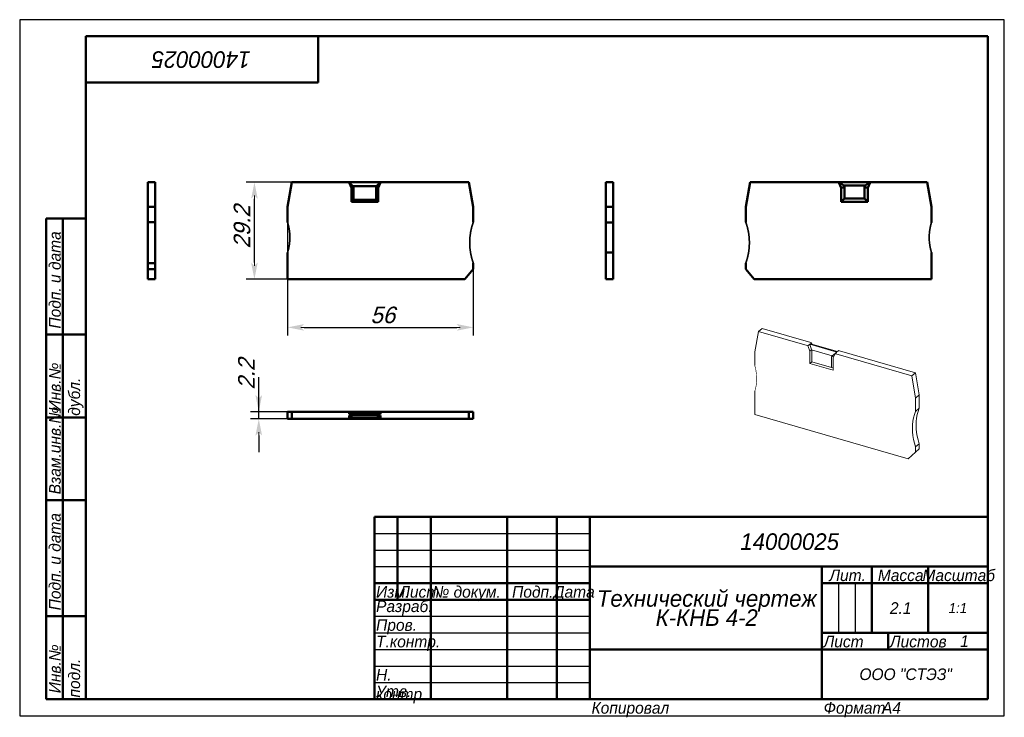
# Model space of a CAD drawing. Header units: millimetres. Extents: x 0 to 297, y 0 to 210.
import ezdxf

# ---------------------------------------------------------------- set-up
doc = ezdxf.new("R2010")
doc.units = ezdxf.units.MM
doc.styles.add('TextStyle_1', font='T-FLEX Type A.TTF', dxfattribs={"oblique": 15, "height": 5})
doc.dimstyles.new('DIM_ST_1', dxfattribs={"dimtxt": 5, "dimasz": 5, "dimexe": 2.5, "dimexo": 0, "dimtad": 1, "dimrnd": 0.01, "dimdsep": 46, "dimtxsty": 'TextStyle_1', "dimblk": 'Arrow_3_C7_Status', "dimcen": 0.09, "dimclrd": 7, "dimclre": 7, "dimclrt": 7, "dimazin": 0, "dimtfac": 1, "dimtdec": 0, "dimtmove": 0, "dimatfit": 0, "dimldrblk": 'NONE', "dimfxl": 1, "dimtvp": 1, "dimtolj": 1, "dimarcsym": 0})
doc.dimstyles.new('DIM_ST_2', dxfattribs={"dimtxt": 5, "dimasz": 5, "dimexe": 2.5, "dimexo": 0, "dimtad": 1, "dimrnd": 0.01, "dimdsep": 46, "dimtxsty": 'TextStyle_1', "dimblk": 'Arrow_3_C7_Status', "dimcen": 0.09, "dimclrd": 7, "dimclre": 7, "dimclrt": 7, "dimazin": 0, "dimtfac": 1, "dimtdec": 0, "dimtmove": 0, "dimatfit": 0, "dimldrblk": 'NONE', "dimfxl": 1, "dimtvp": 1, "dimtolj": 1, "dimarcsym": 0})

# ---------------------------------------------------------------- blocks, each defined once
blk = doc.blocks.new('Arrow_3_C7_Status')
at = {"color": 7, "lineweight": 0, "flags": 128}
blk.add_lwpolyline([(-1, 0), (-0.8, 0)], dxfattribs=at)
at = {"color": 7}
blk.add_solid([(-1, -0.2), (0, 0), (-0.8, 0), (-1, 0.2)], dxfattribs=at)
blk = doc.blocks.new('*D5')
at = {"color": 7, "lineweight": -2}
for p, q in [((80.82, 148.83), (80.82, 114.68)), ((136.82, 136.56), (136.82, 114.68)), ((85.82, 117.18), (131.82, 117.18))]:
    blk.add_line(p, q, dxfattribs=at)
at = {"layer": 'Defpoints', "color": 0}
for p in [(80.82, 148.83), (136.82, 136.56), (136.82, 117.18)]:
    blk.add_point(p, dxfattribs=at)
at = {"color": 7, "lineweight": -2, "xscale": 5, "yscale": 5, "zscale": 5}
for p, rotation in [((80.82, 117.18), 180), ((136.82, 117.18), 360)]:
    blk.add_blockref('Arrow_3_C7_Status', p, dxfattribs=dict(at, rotation=rotation))
blk = doc.blocks.new('_None')
blk = doc.blocks.new('*D6')
at = {"color": 7, "lineweight": -2}
for p, q in [((82.12, 160.94), (68.3, 160.94)), ((70.8, 136.74), (70.8, 155.94)), ((80.82, 131.74), (68.3, 131.74))]:
    blk.add_line(p, q, dxfattribs=at)
at = {"layer": 'Defpoints', "color": 0}
for p in [(70.8, 160.94), (82.12, 160.94), (80.82, 131.74)]:
    blk.add_point(p, dxfattribs=at)
at = {"color": 7, "lineweight": -2, "xscale": 5, "yscale": 5, "zscale": 5}
for p, rotation in [((70.8, 160.94), 90), ((70.8, 131.74), 270)]:
    blk.add_blockref('Arrow_3_C7_Status', p, dxfattribs=dict(at, rotation=rotation))
blk = doc.blocks.new('*D7')
at = {"color": 7, "lineweight": -2}
for p, q in [((72.12, 91.74), (72.12, 102.16)), ((72.12, 96.74), (72.12, 101.74)), ((82.12, 91.74), (69.62, 91.74)), ((82.12, 89.54), (69.62, 89.54)), ((72.12, 89.54), (72.12, 91.74)), ((72.12, 84.54), (72.12, 79.54))]:
    blk.add_line(p, q, dxfattribs=at)
at = {"layer": 'Defpoints', "color": 0}
for p in [(72.12, 91.74), (82.12, 91.74), (82.12, 89.54)]:
    blk.add_point(p, dxfattribs=at)
at = {"color": 7, "lineweight": -2, "xscale": 5, "yscale": 5, "zscale": 5}
for p, rotation in [((72.12, 91.74), 270), ((72.12, 89.54), 90)]:
    blk.add_blockref('Arrow_3_C7_Status', p, dxfattribs=dict(at, rotation=rotation))
blk = doc.blocks.new('_FR1Страница_1')
at = {"color": 7, "lineweight": 25, "flags": 128}
for points in [[(0, 210), (0, 0)], [(297, 210), (0, 210)], [(297, 0), (297, 210)], [(107, 55), (172, 55)], [(107, 50), (172, 50)], [(107, 45), (172, 45)], [(247, 40), (247, 25)], [(252, 40), (252, 25)], [(107, 30), (172, 30)], [(107, 25), (172, 25)], [(107, 20), (172, 20)], [(242, 20), (292, 20)], [(107, 15), (172, 15)], [(107, 10), (172, 10)], [(0, 0), (297, 0)]]:
    blk.add_lwpolyline(points, dxfattribs=at)
at = {"color": 7, "lineweight": 50, "flags": 128}
for points in [[(20, 5), (20, 205)], [(20, 205), (292, 205)], [(90, 191), (90, 205)], [(292, 205), (292, 5)], [(20, 191), (90, 191)], [(8, 5), (8, 150)], [(8, 150), (20, 150)], [(13, 150), (13, 5)], [(8, 115), (20, 115)], [(8, 90), (20, 90)], [(20, 65), (8, 65)], [(107, 5), (107, 60)], [(107, 60), (292, 60)], [(114, 60), (114, 35)], [(124, 60), (124, 5)], [(147, 60), (147, 5)], [(162, 60), (162, 5)], [(172, 60), (172, 5)], [(172, 45), (292, 45)], [(242, 45), (242, 5)], [(257, 45), (257, 25)], [(274, 45), (274, 25)], [(107, 40), (172, 40)], [(242, 40), (292, 40)], [(107, 35), (172, 35)], [(8, 30), (20, 30)], [(242, 25), (292, 25)], [(262, 25), (262, 20)], [(172, 20), (292, 20)], [(20, 5), (8, 5)], [(292, 5), (20, 5)]]:
    blk.add_lwpolyline(points, dxfattribs=at)
at = {"color": 7}
for s, insert, char_height, width, attachment_point, rotation in [('\\pl0.5;{\\fT-FLEX Type A|b0|i1;\\l14000025 \\P}', (55, 198), 5, 72.5, 5, 180), ('\\pl0.5;{\\fT-FLEX Type A|b0|i1;\\l Подп. и дата\\P}', (8.875, 115), 3.5, 36.75, 1, 90), ('\\pl0.5;{\\fT-FLEX Type A|b0|i1;\\l\\P}', (16.5, 132.5), 3.5, 36.75, 5, 90), ('\\pl0.5;{\\fT-FLEX Type A|b0|i1;\\l Инв.№ дубл.\\P}', (8.875, 90), 3.5, 26.75, 1, 90), ('\\pl0.5;{\\fT-FLEX Type A|b0|i1;\\l\\P}', (16.5, 102.5), 3.5, 26.75, 5, 90), ('\\pl0.5;{\\fT-FLEX Type A|b0|i1;\\l Взам.инв.№\\P}', (8.875, 65), 3.5, 26.75, 1, 90), ('\\pl0.5;{\\fT-FLEX Type A|b0|i1;\\l\\P}', (16.5, 77.5), 3.5, 26.75, 5, 90), ('\\pl0.5;{\\fT-FLEX Type A|b0|i1;\\l Подп. и дата\\P}', (8.875, 30), 3.5, 36.75, 1, 90), ('\\pl0.5;{\\fT-FLEX Type A|b0|i1;\\l\\P}', (16.5, 47.5), 3.5, 36.75, 5, 90), ('\\pl0.5;{\\fT-FLEX Type A|b0|i1;\\l Инв.№ подл.\\P}', (8.875, 5), 3.5, 26.75, 1, 90), ('\\pl0.5;{\\fT-FLEX Type A|b0|i1;\\l\\H0.857143x;\\P}', (16.5, 17.5), 3.5, 26.75, 5, 90)]:
    blk.add_mtext(s, dxfattribs=dict(at, insert=insert, char_height=char_height, width=width, attachment_point=attachment_point, rotation=rotation))
for s, insert, char_height, width, attachment_point in [('{\\fT-FLEX Type A|b0|i1;\\l\\P}', (110.5, 59.125), 3.5, 8.75, 2), ('{\\fT-FLEX Type A|b0|i1;\\l\\P}', (114, 59.125), 3.5, 11.75, 1), ('{\\fT-FLEX Type A|b0|i1;\\l \\P}', (124, 59.125), 3.5, 24.75, 1), ('{\\fT-FLEX Type A|b0|i1;\\l\\P}', (162, 59.125), 3.5, 11.75, 1), ('{\\fT-FLEX Type A|b0|i1;\\l\\fT-FLEX Type A|b0|i0;\\P}', (110.5, 54.125), 3.5, 8.75, 2), ('{\\fT-FLEX Type A|b0|i1;\\l\\P}', (114, 54.125), 3.5, 11.75, 1), ('{\\fT-FLEX Type A|b0|i1;\\l \\P}', (124, 54.125), 3.5, 24.75, 1), ('{\\fT-FLEX Type A|b0|i1;\\l\\P}', (162, 54.125), 3.5, 11.75, 1), ('\\pl0.5;{\\fT-FLEX Type A|b0|i1;\\l14000025 \\P}', (232, 52.5), 5, 122.5, 5), ('{\\fT-FLEX Type A|b0|i1;\\l\\P}', (110.5, 49.125), 3.5, 8.75, 2), ('{\\fT-FLEX Type A|b0|i1;\\l\\P}', (114, 49.125), 3.5, 11.75, 1), ('{\\fT-FLEX Type A|b0|i1;\\l \\P}', (124, 49.125), 3.5, 24.75, 1), ('{\\fT-FLEX Type A|b0|i1;\\l\\P}', (162, 49.125), 3.5, 11.75, 1), ('{\\fT-FLEX Type A|b0|i1;\\l \\P}', (110.5, 44.125), 3.5, 8.75, 2), ('{\\fT-FLEX Type A|b0|i1;\\l\\P}', (114, 44.125), 3.5, 11.75, 1), ('{\\fT-FLEX Type A|b0|i1;\\l \\P}', (124, 44.125), 3.5, 24.75, 1), ('{\\fT-FLEX Type A|b0|i1;\\l\\P}', (162, 44.125), 3.5, 11.75, 1), ('\\pl0.5;{\\fT-FLEX Type A|b0|i1;\\lЛит.\\P}', (249.5, 44.125), 3.5, 16.75, 2), ('\\pl0.5;{\\fT-FLEX Type A|b0|i1;\\lМасса\\P}', (265.5, 44.125), 3.5, 18.75, 2), ('\\pl0.5;{\\fT-FLEX Type A|b0|i1;\\lМасштаб\\P}', (283, 44.125), 3.5, 19.75, 2), ('\\pl0.5;{\\fT-FLEX Type A|b0|i1;\\lИзм.\\H0.857143x;\\P}', (107, 39.125), 3.5, 8.75, 1), ('\\pl0.5;{\\fT-FLEX Type A|b0|i1;\\lЛист\\fT-FLEX Type A|b0|i0;\\H0.857143x;\\P}', (114, 39.125), 3.5, 11.75, 1), ('\\pl0.5;{\\fT-FLEX Type A|b0|i1;\\l№ докум.\\P}', (124, 39.125), 3.5, 24.75, 1), ('\\pl0.5;{\\fT-FLEX Type A|b0|i1;\\lПодп.\\P}', (154.5, 39.125), 3.5, 16.75, 2), ('\\pl0.5;{\\fT-FLEX Type A|b0|i1;\\lДата\\fT-FLEX Type A|b0|i0;\\H0.857143x;\\P}', (167, 39.125), 3.5, 11.75, 2), ('\\pl0.5;{\\fT-FLEX Type A|b0|i1;\\lРазраб.\\P}', (107, 32.5), 3.5, 18.75, 4), ('\\pl0.5;{\\fT-FLEX Type A|b0|i1;\\l\\P}', (124, 34.125), 3.5, 24.75, 1), ('\\pl0.5;{\\fT-FLEX Type A|b0|i1;\\l\\H0.857143x;\\P}', (162, 34.125), 3.5, 11.75, 1), ('\\pl0.5;{\\fT-FLEX Type A|b0|i1;\\l2.1\\P}', (265.5, 32.5), 3.5, 18.75, 5), ('{\\fT-FLEX Type A|b0|i1;\\l1:1\\P}', (283, 32.5), 3, 19.5, 5), ('\\pl0.5;{\\fT-FLEX Type A|b0|i1;\\l\\P}', (244.5, 32.5), 3.5, 6.75, 5), ('\\pl0.5;{\\fT-FLEX Type A|b0|i1;\\l\\P}', (249.5, 32.5), 3.5, 6.75, 5), ('\\pl0.5;{\\fT-FLEX Type A|b0|i1;\\l\\P}', (254.5, 32.5), 3.5, 6.75, 5), ('\\pl0.5;{\\fT-FLEX Type A|b0|i1;\\l\\H0.857143x;\\P}', (283, 32.5), 3.5, 19.75, 5), ('\\pl0.5;{\\fT-FLEX Type A|b0|i1;\\lПров.\\P}', (107, 29.125), 3.5, 18.75, 1), ('\\pl0.5;{\\fT-FLEX Type A|b0|i1;\\l\\P}', (124, 29.125), 3.5, 24.75, 1), ('\\pl0.5;{\\fT-FLEX Type A|b0|i1;\\l\\P}', (162, 29.125), 3.5, 11.75, 1), ('\\pl0.5;{\\fT-FLEX Type A|b0|i1;\\lТ.контр.\\P}', (107, 24.125), 3.5, 18.75, 1), ('\\pl0.5;{\\fT-FLEX Type A|b0|i1;\\l\\P}', (124, 24.125), 3.5, 24.75, 1), ('\\pl0.5;{\\fT-FLEX Type A|b0|i1;\\l\\H0.857143x;\\P}', (162, 24.125), 3.5, 11.75, 1), ('\\pl0.5;{\\fT-FLEX Type A|b0|i1;\\lЛист\\P}', (242, 24.125), 3.5, 11.75, 1), ('\\pl0.5;{\\fT-FLEX Type A|b0|i1;\\l\\H0.857143x;\\P}', (257, 24.125), 3.5, 11.75, 2), ('\\pl0.5;{\\fT-FLEX Type A|b0|i1;\\lЛистов\\P}', (262, 24.125), 3.5, 17.75, 1), ('{\\fT-FLEX Type A|b0|i1;\\l1\\P}', (285, 22.5), 3.5, 15.75, 5), ('\\pl0.5;{\\fT-FLEX Type A|b0|i1;\\l\\H0.857143x;\\P}', (285, 24.125), 3.5, 15.75, 2), ('{\\fT-FLEX Type A|b0|i1;\\l\\P}', (257, 22.5), 3.5, 11.75, 5), ('\\pl0.5;{\\fT-FLEX Type A|b0|i1;\\l\\P}', (107, 19.125), 3.5, 18.75, 1), ('\\pl0.5;{\\fT-FLEX Type A|b0|i1;\\l\\P}', (124, 19.125), 3.5, 24.75, 1), ('\\pl0.5;{\\fT-FLEX Type A|b0|i1;\\l\\P}', (162, 19.125), 3.5, 11.75, 1), ('{\\fT-FLEX Type A|b0|i1;\\l}', (207, 20), 3, 71.5, 5), ('\\pl0.5;{\\fT-FLEX Type A|b0|i1;\\lН. контр.\\P}', (107, 14.125), 3.5, 18.75, 1), ('\\pl0.5;{\\fT-FLEX Type A|b0|i1;\\l\\P}', (124, 14.125), 3.5, 24.75, 1), ('\\pl0.5;{\\fT-FLEX Type A|b0|i1;\\l\\H0.857143x;\\P}', (162, 14.125), 3.5, 11.75, 1), ('\\pl0.6;{\\fT-FLEX Type A|b0|i1;\\l \\P}', (207, 12.5), 3.5, 71.75, 5), ('\\pl0.5;{\\fT-FLEX Type A|b0|i1;\\lООО "СТЭЗ"\\P}', (267, 12.5), 3.5, 51.75, 5), ('\\pl0.5;{\\fT-FLEX Type A|b0|i1;\\lУтв.\\P}', (107, 9.125), 3.5, 18.75, 1), ('\\pl0.5;{\\fT-FLEX Type A|b0|i1;\\l\\P}', (124, 9.125), 3.5, 24.75, 1), ('\\pl0.5;{\\fT-FLEX Type A|b0|i1;\\l\\H0.857143x;\\P}', (162, 9.125), 3.5, 11.75, 1), ('\\pl0.5;{\\fT-FLEX Type A|b0|i1;\\lКопировал\\P}', (172, 4.125), 3.5, 23.566, 1), ('\\pl0.5;{\\fT-FLEX Type A|b0|i1;\\l\\P}', (193.816, 4.125), 3.5, 40.967, 1), ('\\pl0.5;{\\fT-FLEX Type A|b0|i1;\\lФормат\\P}', (242, 4.125), 3.5, 18.675, 1), ('\\pl0.5;{\\fT-FLEX Type A|b0|i1;\\l\\P}', (258.925, 4.125), 3.5, 9.825, 1), ('{\\fT-FLEX Type A|b0|i1;\\lA4\\P}', (262.962, 4.125), 3.5, 9.825, 2)]:
    blk.add_mtext(s, dxfattribs=dict(at, insert=insert, char_height=char_height, width=width, attachment_point=attachment_point))
at = {"color": 7, "insert": (207, 32.5), "char_height": 5, "width": 72.5, "attachment_point": 5, "line_spacing_factor": 0.692771}
blk.add_mtext('\\pl0.5;{\\fT-FLEX Type A|b0|i1;\\lТехнический чертеж\\PК-КНБ 4-2\\P}', dxfattribs=at)
blk = doc.blocks.new('Страница_1')
at = {"color": 7, "lineweight": 50, "flags": 128}
for points in [[(38.625, 160.936), (38.625, 153.563)], [(38.625, 160.936), (40.825, 160.936)], [(40.825, 153.563), (40.825, 160.936)], [(80.825, 153.563), (82.125, 160.936)], [(82.125, 160.936), (99.079, 160.936)], [(99.342, 160.936), (99.079, 160.936)], [(99.342, 160.936), (99.444, 160.693)], [(99.342, 160.936), (108.787, 160.936)], [(99.342, 160.936), (100.491, 159.736)], [(99.444, 160.693), (100.04, 159.259)], [(108.787, 160.936), (107.638, 159.736)], [(108.09, 159.259), (108.686, 160.693)], [(108.686, 160.693), (108.787, 160.936)], [(109.05, 160.936), (108.787, 160.936)], [(109.05, 160.936), (135.525, 160.936)], [(135.525, 160.936), (136.825, 153.563)], [(176.825, 160.936), (176.825, 153.563)], [(179.025, 160.936), (176.825, 160.936)], [(179.025, 153.563), (179.025, 160.936)], [(219.025, 153.563), (220.325, 160.936)], [(220.325, 160.936), (246.799, 160.936)], [(246.799, 160.936), (247.062, 160.936)], [(247.062, 160.936), (247.163, 160.694)], [(247.062, 160.936), (256.507, 160.936)], [(248.561, 159.936), (247.062, 160.936)], [(247.163, 160.694), (247.76, 159.259)], [(255.008, 159.936), (256.507, 160.936)], [(255.81, 159.259), (256.406, 160.694)], [(256.406, 160.694), (256.507, 160.936)], [(256.507, 160.936), (256.77, 160.936)], [(256.77, 160.936), (273.725, 160.936)], [(273.725, 160.936), (275.025, 153.563)], [(100.04, 159.259), (100.64, 159.379)], [(100.04, 159.259), (100.04, 155.036)], [(100.491, 159.736), (107.638, 159.736)], [(100.491, 159.736), (100.64, 159.379)], [(100.64, 155.636), (100.64, 159.379)], [(107.638, 159.736), (107.49, 159.379)], [(108.09, 159.259), (107.49, 159.379)], [(107.49, 155.636), (107.49, 159.379)], [(108.09, 155.036), (108.09, 159.259)], [(247.76, 159.259), (248.76, 159.459)], [(247.76, 159.259), (247.76, 155.036)], [(248.561, 159.936), (255.008, 159.936)], [(248.561, 159.936), (248.76, 159.459)], [(248.76, 156.036), (248.76, 159.459)], [(255.008, 159.936), (254.81, 159.459)], [(255.81, 159.259), (254.81, 159.459)], [(254.81, 156.036), (254.81, 159.459)], [(255.81, 155.036), (255.81, 159.259)], [(100.04, 155.036), (100.64, 155.636)], [(100.04, 155.036), (108.09, 155.036)], [(100.64, 155.636), (107.49, 155.636)], [(108.09, 155.036), (107.49, 155.636)], [(247.76, 155.036), (248.76, 156.036)], [(247.76, 155.036), (255.81, 155.036)], [(248.76, 156.036), (254.81, 156.036)], [(255.81, 155.036), (254.81, 156.036)], [(40.825, 153.563), (38.625, 153.563)], [(38.625, 153.563), (38.625, 148.916)], [(40.825, 148.916), (40.825, 153.563)], [(80.825, 148.829), (80.825, 153.563)], [(136.825, 153.563), (136.825, 148.916)], [(176.825, 153.563), (179.025, 153.563)], [(176.825, 153.563), (176.825, 148.829)], [(179.025, 148.829), (179.025, 153.563)], [(219.025, 148.916), (219.025, 153.563)], [(275.025, 153.563), (275.025, 148.829)], [(38.625, 148.916), (38.625, 136.556)], [(38.625, 148.916), (40.825, 148.916)], [(40.825, 136.556), (40.825, 148.916)], [(176.825, 148.829), (176.825, 144.311)], [(179.025, 148.829), (176.825, 148.829)], [(179.025, 144.311), (179.025, 148.829)], [(179.025, 145.725), (179.025, 145.909)], [(38.625, 144.435), (38.625, 144.435)], [(176.825, 144.311), (176.825, 139.792)], [(179.025, 145.322), (179.025, 145.378)], [(179.025, 139.792), (179.025, 144.311)], [(80.825, 131.736), (80.825, 139.792)], [(176.825, 139.792), (176.825, 131.736)], [(176.825, 139.792), (179.025, 139.792)], [(179.025, 131.736), (179.025, 139.792)], [(275.025, 139.792), (275.025, 131.736)], [(38.625, 136.556), (38.625, 134.736)], [(38.625, 136.556), (40.825, 136.556)], [(38.625, 134.736), (38.625, 131.736)], [(38.625, 134.736), (40.825, 134.736)], [(40.825, 134.736), (40.825, 136.556)], [(40.825, 131.736), (40.825, 134.736)], [(136.825, 134.736), (134.307, 131.736)], [(136.825, 136.556), (136.825, 134.736)], [(219.025, 134.736), (219.025, 136.556)], [(221.542, 131.736), (219.025, 134.736)], [(38.625, 131.736), (40.825, 131.736)], [(134.307, 131.736), (80.825, 131.736)], [(179.025, 131.736), (176.825, 131.736)], [(275.025, 131.736), (221.542, 131.736)], [(82.125, 91.736), (80.825, 91.736)], [(80.825, 91.736), (80.825, 89.536)], [(80.825, 89.536), (82.125, 89.536)], [(99.079, 91.736), (82.125, 91.736)], [(82.125, 89.536), (82.125, 91.736)], [(82.125, 89.536), (99.079, 89.536)], [(99.342, 91.736), (99.079, 91.736)], [(99.342, 89.536), (99.079, 89.536)], [(99.443, 91.736), (99.342, 91.736)], [(99.342, 91.036), (99.342, 91.736)], [(100.841, 91.636), (99.342, 91.036)], [(108.787, 91.036), (99.342, 91.036)], [(99.342, 90.636), (100.491, 89.736)], [(99.342, 90.636), (108.787, 90.636)], [(99.342, 89.536), (99.342, 90.636)], [(99.342, 89.536), (99.444, 89.536)], [(100.04, 91.736), (99.443, 91.736)], [(99.444, 89.536), (100.04, 89.536)], [(108.09, 91.736), (100.04, 91.736)], [(100.04, 91.736), (100.04, 91.315)], [(100.04, 90.09), (100.04, 89.536)], [(100.04, 89.536), (108.09, 89.536)], [(100.491, 89.736), (107.638, 89.736)], [(107.288, 91.636), (100.841, 91.636)], [(107.288, 91.636), (108.787, 91.036)], [(108.787, 90.636), (107.638, 89.736)], [(108.09, 91.736), (108.09, 91.315)], [(108.686, 91.736), (108.09, 91.736)], [(108.09, 90.09), (108.09, 89.536)], [(108.09, 89.536), (108.686, 89.536)], [(108.787, 91.736), (108.686, 91.736)], [(108.686, 89.536), (108.787, 89.536)], [(108.787, 91.736), (108.787, 91.036)], [(109.05, 91.736), (108.787, 91.736)], [(108.787, 90.636), (108.787, 89.536)], [(109.05, 89.536), (108.787, 89.536)], [(135.525, 91.736), (109.05, 91.736)], [(109.05, 89.536), (135.525, 89.536)], [(136.825, 91.736), (135.525, 91.736)], [(135.525, 89.536), (135.525, 91.736)], [(135.525, 89.536), (136.825, 89.536)], [(136.825, 91.736), (136.825, 89.536)]]:
    blk.add_lwpolyline(points, dxfattribs=at)
at = {"color": 7, "linetype": 'Continuous', "lineweight": 50, "const_width": 0.5}
for points in [[(81.506, 144.311, 0.0749612), (80.825, 148.829, 0.0749612)], [(136.825, 148.916, 0.1764751), (136.825, 136.556, 0.1764751)], [(219.025, 136.556, 0.1764751), (219.025, 148.916, 0.1764751)], [(275.025, 148.829, 0.0749612), (274.343, 144.311, 0.0749612)], [(80.825, 139.792, 0.0749612), (81.506, 144.311, 0.0749612)], [(274.343, 144.311, 0.0749612), (275.025, 139.792, 0.0749612)]]:
    blk.add_lwpolyline(points, format="xyb", dxfattribs=at)
at = {"color": 7, "lineweight": 18, "flags": 128}
for points in [[(221.725, 109.835), (222.851, 115.894)], [(222.851, 115.894), (223.951, 116.847)], [(222.851, 115.894), (237.534, 111.656)], [(238.634, 112.608), (223.951, 116.847)], [(237.762, 111.59), (237.534, 111.656)], [(237.762, 111.59), (238.312, 112.066)], [(237.762, 111.59), (237.849, 111.354)], [(237.849, 111.354), (238.365, 109.964)], [(238.312, 112.066), (246.491, 109.705)], [(238.312, 112.066), (238.857, 110.35)], [(238.847, 110.381), (238.365, 109.964)], [(238.365, 109.964), (238.365, 106.306)], [(238.512, 112.239), (238.862, 112.543)], [(246.691, 109.878), (238.512, 112.239)], [(238.862, 112.543), (238.634, 112.608)], [(238.857, 110.35), (245.046, 108.563)], [(238.857, 110.35), (238.985, 110.004)], [(238.949, 112.308), (238.862, 112.543)], [(238.915, 110.191), (238.915, 106.782)], [(239.03, 112.09), (238.949, 112.308)], [(238.985, 106.762), (238.985, 110.004)], [(247.041, 110.182), (246.691, 109.878)], [(247.269, 110.116), (247.041, 110.182)], [(270.196, 103.497), (247.269, 110.116)], [(221.725, 105.734), (221.725, 109.835)], [(245.046, 108.563), (244.917, 108.291)], [(245.539, 108.379), (244.917, 108.291)], [(244.917, 105.05), (244.917, 108.291)], [(246.491, 109.705), (245.046, 108.563)], [(245.337, 107.951), (245.853, 109.044)], [(245.337, 104.294), (245.337, 107.951)], [(245.853, 109.044), (245.941, 109.229)], [(246.491, 109.705), (245.941, 109.229)], [(246.169, 109.163), (245.941, 109.229)], [(246.169, 109.163), (269.096, 102.544)], [(238.365, 106.306), (238.915, 106.782)], [(238.365, 106.306), (245.337, 104.294)], [(238.915, 106.782), (238.985, 106.762)], [(238.985, 106.762), (244.917, 105.05)], [(245.337, 104.929), (244.917, 105.05)], [(269.096, 102.544), (270.196, 103.497)], [(269.096, 102.544), (270.222, 95.834)], [(271.322, 96.787), (270.196, 103.497)], [(221.725, 90.931), (221.725, 97.908)], [(271.322, 96.787), (270.222, 95.834)], [(270.222, 95.834), (270.222, 91.81)], [(271.322, 92.763), (271.322, 96.787)], [(270.222, 91.81), (271.322, 92.763)], [(271.322, 82.059), (270.984, 83.195), (270.72, 84.331), (270.53, 85.461), (270.416, 86.581), (270.378, 87.683), (270.416, 88.764), (270.53, 89.817), (270.72, 90.838), (270.984, 91.822), (271.322, 92.763)], [(268.042, 77.561), (221.725, 90.931)], [(270.222, 91.81), (269.884, 90.869), (269.62, 89.885), (269.43, 88.865), (269.316, 87.811), (269.278, 86.731), (269.316, 85.628), (269.43, 84.509), (269.62, 83.378), (269.884, 82.242), (270.222, 81.106)], [(269.142, 78.513), (271.322, 80.482)], [(270.222, 81.106), (271.322, 82.059)], [(270.222, 81.106), (270.222, 79.53)], [(270.222, 79.53), (271.322, 80.482)], [(271.322, 80.482), (271.322, 82.059)], [(270.222, 79.53), (268.042, 77.561)], [(268.042, 77.561), (269.142, 78.513)]]:
    blk.add_lwpolyline(points, dxfattribs=at)
at = {"color": 7, "linetype": 'Continuous', "lineweight": 18, "const_width": 0.18}
for points in [[(222.315, 101.651, 0.0689582), (221.725, 105.734, 0.0689582)], [(221.725, 97.908, 0.0817434), (222.315, 101.651, 0.0817434)]]:
    blk.add_lwpolyline(points, format="xyb", dxfattribs=at)
blk.add_blockref('_FR1Страница_1', (0, 0))
at = {"color": 7, "style": 'TextStyle_1', "oblique": 15}
for s, p in [('29.2', (69.555, 140.979)), ('2.2', (70.875, 98.406))]:
    blk.add_text(s, height=5, rotation=90, dxfattribs=at).set_placement(p)
blk.add_text('56', height=5, dxfattribs=at).set_placement((105.787, 118.426))
for base, p1, p2, picture, middle in [((70.805, 160.936), (80.825, 131.736), (82.125, 160.936), '*D6', (70.805, 146.336)), ((72.125, 91.736), (82.125, 89.536), (82.125, 91.736), '*D7', (72.125, 102.156))]:
    dim = blk.add_linear_dim(base=base, p1=p1, p2=p2, angle=90, text=' ', dimstyle='DIM_ST_2')
    dim.commit()
    dim.dimension.update_dxf_attribs({"geometry": picture, "text_midpoint": middle, "dimtype": 160})
dim = blk.add_linear_dim(base=(136.825, 117.176), p1=(80.825, 148.829), p2=(136.825, 136.556), text=' ', dimstyle='DIM_ST_1')
dim.commit()
dim.dimension.update_dxf_attribs({"geometry": '*D5', "text_midpoint": (108.825, 117.176), "dimtype": 160})

msp = doc.modelspace()

# ---------------------------------------------------------------- block references
msp.add_blockref('Страница_1', (0, 0))

doc.saveas('drawing.dxf')
